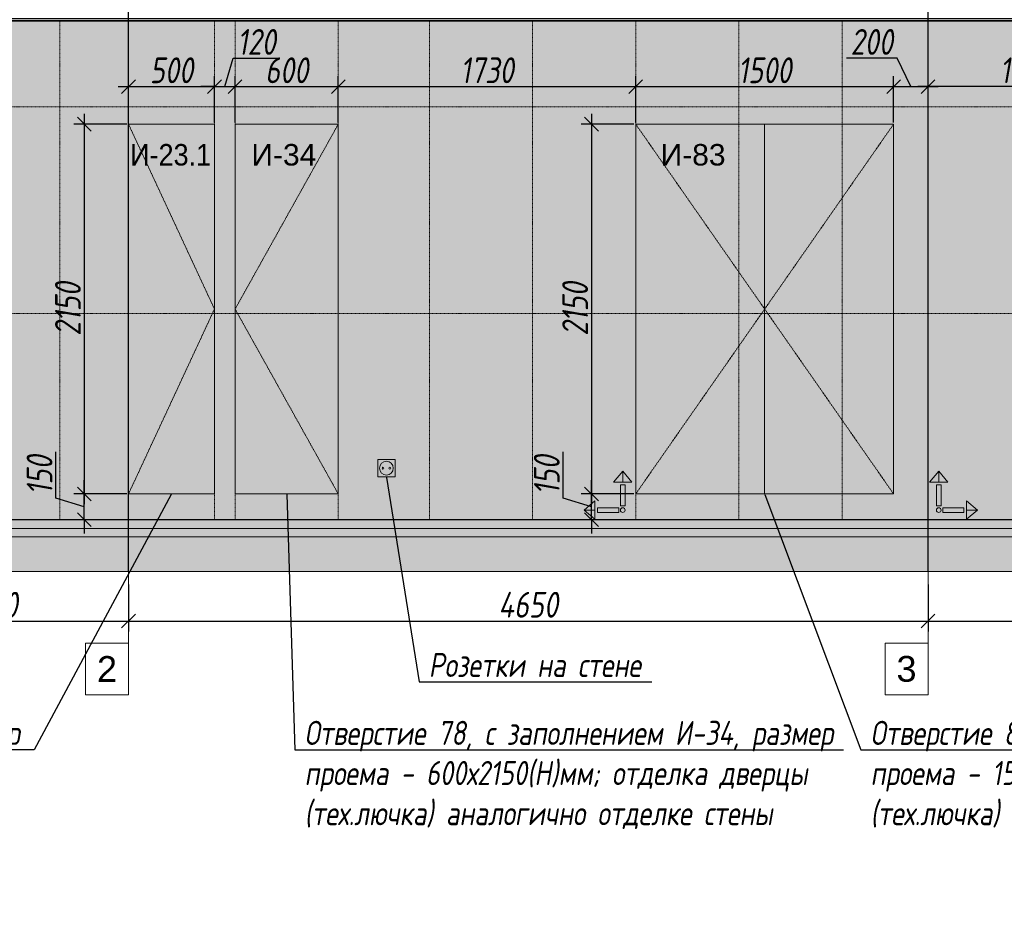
# Model space of a CAD drawing. Header units: millimetres. Extents: x -57162 to 485422, y -209335 to -9481.
# Tile 215 of 256: x 142348 to 148074, y -202075 to -196879. Entities that reach past the tile are written whole.
import ezdxf
from ezdxf import colors
from ezdxf.entities.mleader import LeaderData, LeaderLine
from ezdxf.math import Vec2, Vec3

# ---------------------------------------------------------------- set-up
doc = ezdxf.new("R2010")
doc.units = ezdxf.units.MM
doc.linetypes.add('( Hidden )', pattern=[0.375, 0.25, -0.125])
doc.linetypes.add('DASHDOT', pattern=[25.4, 12.7, -6.35, 0, -6.35])
doc.layers.get('Defpoints').update_dxf_attribs({"color": 31})
for name, color, linetype, lineweight in [('A-DETL-GENF', 7, 'Continuous', 5), ('EOM', 1, 'Continuous', 5), ('meb', 26, 'Continuous', 15)]:
    doc.layers.add(name, color=color, linetype=linetype, lineweight=lineweight)
for name, color, linetype, lineweight, true_color in [('dim_per', 7, 'Continuous', 9, 0x1c3800), ('dim_razv', 7, 'DASHDOT', 9, 0x183018), ('pol', 7, 'Continuous', 15, 0x55666d)]:
    doc.layers.add(name, color=color, linetype=linetype, lineweight=lineweight, true_color=true_color)
doc.styles.add('fl_iso paper', font='isocpeur.ttf', dxfattribs={"width": 0.8, "oblique": 10})
doc.styles.get("Standard").update_dxf_attribs({"font": 'arial.ttf'})
doc.dimstyles.new('In tre 1_50', dxfattribs={"dimtxt": 150, "dimasz": 80, "dimexe": 60, "dimexo": 10, "dimgap": 20, "dimtad": 1, "dimdec": 0, "dimrnd": 5, "dimzin": 0, "dimdsep": 46, "dimtxsty": 'fl_iso paper', "dimblk": 'OBLIQUE', "dimcen": 0, "dimdle": 60, "dimadec": 0, "dimazin": 0, "dimtfac": 1, "dimtdec": 0, "dimtofl": 0, "dimtmove": 1, "dimatfit": 1, "dimfxl": 40, "dimtolj": 1, "dimtzin": 0, "dimarcsym": 1})

# ---------------------------------------------------------------- blocks, each defined once
blk = doc.blocks.new('_Oblique')
at = {"color": 0, "linetype": 'ByBlock', "lineweight": -2}
blk.add_line((-0.5, -0.5), (0.5, 0.5), dxfattribs=at)
blk = doc.blocks.new('*D836')
at = {"layer": 'Defpoints', "color": 0, "linetype": 'ByBlock', "transparency": 16777216}
for p in [(141380.4, -200152.1), (142980.4, -200152.1), (142980.4, -200375.5)]:
    blk.add_point(p, dxfattribs=at)
at = {"layer": 'dim_razv', "color": 0, "linetype": 'ByBlock', "lineweight": -2, "transparency": 16777216}
for p, q in [((141380.4, -200162.1), (141380.4, -200435.5)), ((142980.4, -200162.1), (142980.4, -200435.5)), ((141320.4, -200375.5), (143040.4, -200375.5))]:
    blk.add_line(p, q, dxfattribs=at)
at = {"layer": 'dim_razv', "color": 0, "linetype": 'ByBlock', "lineweight": -2, "transparency": 16777216, "xscale": 80, "yscale": 80, "zscale": 80, "rotation": 180}
blk.add_blockref('_Oblique', (141380.4, -200375.5), dxfattribs=at)
at = {"layer": 'dim_razv', "color": 0, "linetype": 'ByBlock', "lineweight": -2, "transparency": 16777216, "xscale": 80, "yscale": 80, "zscale": 80}
blk.add_blockref('_Oblique', (142980.4, -200375.5), dxfattribs=at)
at = {"layer": 'dim_razv', "color": 0, "linetype": 'ByBlock', "transparency": 16777216, "insert": (142180.4, -200280.5), "char_height": 150, "attachment_point": 5, "style": 'fl_iso paper'}
blk.add_mtext('\\A1;1600', dxfattribs=at)
blk = doc.blocks.new('*D972')
at = {"layer": 'Defpoints', "color": 0, "linetype": 'ByBlock', "transparency": 16777216}
for p in [(142980.4, -200152.1), (147630.4, -200152.1), (147630.4, -200375.5)]:
    blk.add_point(p, dxfattribs=at)
at = {"layer": 'dim_razv', "color": 0, "linetype": 'ByBlock', "lineweight": -2, "transparency": 16777216}
for p, q in [((142980.4, -200162.1), (142980.4, -200435.5)), ((147630.4, -200162.1), (147630.4, -200435.5)), ((142920.4, -200375.5), (147690.4, -200375.5))]:
    blk.add_line(p, q, dxfattribs=at)
at = {"layer": 'dim_razv', "color": 0, "linetype": 'ByBlock', "lineweight": -2, "transparency": 16777216, "xscale": 80, "yscale": 80, "zscale": 80, "rotation": 180}
blk.add_blockref('_Oblique', (142980.4, -200375.5), dxfattribs=at)
at = {"layer": 'dim_razv', "color": 0, "linetype": 'ByBlock', "lineweight": -2, "transparency": 16777216, "xscale": 80, "yscale": 80, "zscale": 80}
blk.add_blockref('_Oblique', (147630.4, -200375.5), dxfattribs=at)
at = {"layer": 'dim_razv', "color": 0, "linetype": 'ByBlock', "transparency": 16777216, "insert": (145305.4, -200280.5), "char_height": 150, "attachment_point": 5, "style": 'fl_iso paper'}
blk.add_mtext('\\A1;4650', dxfattribs=at)
blk = doc.blocks.new('*D973')
at = {"layer": 'Defpoints', "color": 0, "linetype": 'ByBlock', "transparency": 16777216}
for p in [(147630.4, -200152.1), (151580.4, -200152.1), (151580.4, -200375.5)]:
    blk.add_point(p, dxfattribs=at)
at = {"layer": 'dim_razv', "color": 0, "linetype": 'ByBlock', "lineweight": -2, "transparency": 16777216}
for p, q in [((147630.4, -200162.1), (147630.4, -200435.5)), ((151580.4, -200162.1), (151580.4, -200435.5)), ((147570.4, -200375.5), (151640.4, -200375.5))]:
    blk.add_line(p, q, dxfattribs=at)
at = {"layer": 'dim_razv', "color": 0, "linetype": 'ByBlock', "lineweight": -2, "transparency": 16777216, "xscale": 80, "yscale": 80, "zscale": 80, "rotation": 180}
blk.add_blockref('_Oblique', (147630.4, -200375.5), dxfattribs=at)
at = {"layer": 'dim_razv', "color": 0, "linetype": 'ByBlock', "lineweight": -2, "transparency": 16777216, "xscale": 80, "yscale": 80, "zscale": 80}
blk.add_blockref('_Oblique', (151580.4, -200375.5), dxfattribs=at)
at = {"layer": 'dim_razv', "color": 0, "linetype": 'ByBlock', "transparency": 16777216, "insert": (149605.4, -200280.5), "char_height": 150, "attachment_point": 5, "style": 'fl_iso paper'}
blk.add_mtext('\\A1;3950', dxfattribs=at)
blk = doc.blocks.new('*D986')
at = {"layer": 'Defpoints', "color": 0, "linetype": 'ByBlock', "transparency": 16777216}
for p in [(142980.4, -197486.3), (142723.1, -199636.3), (142980.4, -199636.3)]:
    blk.add_point(p, dxfattribs=at)
at = {"layer": 'dim_razv', "color": 0, "linetype": 'ByBlock', "lineweight": -2, "transparency": 16777216}
for p, q in [((142723.1, -197426.3), (142723.1, -199696.3)), ((142970.4, -197486.3), (142663.1, -197486.3)), ((142970.4, -199636.3), (142663.1, -199636.3))]:
    blk.add_line(p, q, dxfattribs=at)
at = {"layer": 'dim_razv', "color": 0, "linetype": 'ByBlock', "lineweight": -2, "transparency": 16777216, "xscale": 80, "yscale": 80, "zscale": 80}
for p, rotation in [((142723.1, -197486.3), 90), ((142723.1, -199636.3), 270)]:
    blk.add_blockref('_Oblique', p, dxfattribs=dict(at, rotation=rotation))
at = {"layer": 'dim_razv', "color": 0, "linetype": 'ByBlock', "transparency": 16777216, "insert": (142628.1, -198561.3), "char_height": 150, "attachment_point": 5, "rotation": 90, "style": 'fl_iso paper'}
blk.add_mtext('\\A1;2150', dxfattribs=at)
blk = doc.blocks.new('*D987')
at = {"layer": 'Defpoints', "color": 0, "linetype": 'ByBlock', "transparency": 16777216}
for p in [(142723.1, -199636.3), (142980.4, -199636.3), (142980.4, -199786.3)]:
    blk.add_point(p, dxfattribs=at)
at = {"layer": 'dim_razv', "color": 0, "linetype": 'ByBlock', "lineweight": -2, "transparency": 16777216}
for p, q in [((142558.1, -199661.8), (142558.1, -199391.4)), ((142723.1, -199636.3), (142723.1, -199556.3)), ((142723.1, -199711.3), (142558.1, -199661.8)), ((142970.4, -199636.3), (142663.1, -199636.3)), ((142723.1, -199786.3), (142723.1, -199636.3)), ((142970.4, -199786.3), (142663.1, -199786.3)), ((142723.1, -199786.3), (142723.1, -199866.3))]:
    blk.add_line(p, q, dxfattribs=at)
at = {"layer": 'dim_razv', "color": 0, "linetype": 'ByBlock', "lineweight": -2, "transparency": 16777216, "xscale": 80, "yscale": 80, "zscale": 80}
for p, rotation in [((142723.1, -199636.3), 270), ((142723.1, -199786.3), 90)]:
    blk.add_blockref('_Oblique', p, dxfattribs=dict(at, rotation=rotation))
at = {"layer": 'dim_razv', "color": 0, "linetype": 'ByBlock', "transparency": 16777216, "insert": (142463.1, -199526.6), "char_height": 150, "attachment_point": 5, "rotation": 90, "style": 'fl_iso paper'}
blk.add_mtext('\\A1;150', dxfattribs=at)
blk = doc.blocks.new('*D988')
at = {"layer": 'Defpoints', "color": 0, "linetype": 'ByBlock', "transparency": 16777216}
for p in [(143480.4, -197268), (142980.4, -197486.3), (143480.4, -197486.3)]:
    blk.add_point(p, dxfattribs=at)
at = {"layer": 'dim_razv', "color": 0, "linetype": 'ByBlock', "lineweight": -2, "transparency": 16777216}
for p, q in [((142980.4, -197476.3), (142980.4, -197208)), ((143480.4, -197476.3), (143480.4, -197208)), ((142920.4, -197268), (143540.4, -197268))]:
    blk.add_line(p, q, dxfattribs=at)
at = {"layer": 'dim_razv', "color": 0, "linetype": 'ByBlock', "lineweight": -2, "transparency": 16777216, "xscale": 80, "yscale": 80, "zscale": 80, "rotation": 180}
blk.add_blockref('_Oblique', (142980.4, -197268), dxfattribs=at)
at = {"layer": 'dim_razv', "color": 0, "linetype": 'ByBlock', "lineweight": -2, "transparency": 16777216, "xscale": 80, "yscale": 80, "zscale": 80}
blk.add_blockref('_Oblique', (143480.4, -197268), dxfattribs=at)
at = {"layer": 'dim_razv', "color": 0, "linetype": 'ByBlock', "transparency": 16777216, "insert": (143230.4, -197173), "char_height": 150, "attachment_point": 5, "style": 'fl_iso paper'}
blk.add_mtext('\\A1;500', dxfattribs=at)
blk = doc.blocks.new('*D989')
at = {"layer": 'Defpoints', "color": 0, "linetype": 'ByBlock', "transparency": 16777216}
for p in [(143600.4, -197268), (143480.4, -197486.3), (143600.4, -197486.3)]:
    blk.add_point(p, dxfattribs=at)
at = {"layer": 'dim_razv', "color": 0, "linetype": 'ByBlock', "lineweight": -2, "transparency": 16777216}
for p, q in [((143540.4, -197268), (143589.9, -197103)), ((143589.9, -197103), (143860.3, -197103)), ((143480.4, -197476.3), (143480.4, -197208)), ((143600.4, -197476.3), (143600.4, -197208)), ((143480.4, -197268), (143400.4, -197268)), ((143480.4, -197268), (143600.4, -197268)), ((143600.4, -197268), (143680.4, -197268))]:
    blk.add_line(p, q, dxfattribs=at)
at = {"layer": 'dim_razv', "color": 0, "linetype": 'ByBlock', "lineweight": -2, "transparency": 16777216, "xscale": 80, "yscale": 80, "zscale": 80}
blk.add_blockref('_Oblique', (143480.4, -197268), dxfattribs=at)
at = {"layer": 'dim_razv', "color": 0, "linetype": 'ByBlock', "lineweight": -2, "transparency": 16777216, "xscale": 80, "yscale": 80, "zscale": 80, "rotation": 180}
blk.add_blockref('_Oblique', (143600.4, -197268), dxfattribs=at)
at = {"layer": 'dim_razv', "color": 0, "linetype": 'ByBlock', "transparency": 16777216, "insert": (143725.1, -197008), "char_height": 150, "attachment_point": 5, "style": 'fl_iso paper'}
blk.add_mtext('\\A1;120', dxfattribs=at)
blk = doc.blocks.new('*D990')
at = {"layer": 'Defpoints', "color": 0, "linetype": 'ByBlock', "transparency": 16777216}
for p in [(144200.4, -197268), (143600.4, -197486.3), (144200.4, -197486.3)]:
    blk.add_point(p, dxfattribs=at)
at = {"layer": 'dim_razv', "color": 0, "linetype": 'ByBlock', "lineweight": -2, "transparency": 16777216}
for p, q in [((143600.4, -197476.3), (143600.4, -197208)), ((144200.4, -197476.3), (144200.4, -197208)), ((143540.4, -197268), (144260.4, -197268))]:
    blk.add_line(p, q, dxfattribs=at)
at = {"layer": 'dim_razv', "color": 0, "linetype": 'ByBlock', "lineweight": -2, "transparency": 16777216, "xscale": 80, "yscale": 80, "zscale": 80, "rotation": 180}
blk.add_blockref('_Oblique', (143600.4, -197268), dxfattribs=at)
at = {"layer": 'dim_razv', "color": 0, "linetype": 'ByBlock', "lineweight": -2, "transparency": 16777216, "xscale": 80, "yscale": 80, "zscale": 80}
blk.add_blockref('_Oblique', (144200.4, -197268), dxfattribs=at)
at = {"layer": 'dim_razv', "color": 0, "linetype": 'ByBlock', "transparency": 16777216, "insert": (143900.4, -197173), "char_height": 150, "attachment_point": 5, "style": 'fl_iso paper'}
blk.add_mtext('\\A1;600', dxfattribs=at)
blk = doc.blocks.new('*D991')
at = {"layer": 'Defpoints', "color": 0, "linetype": 'ByBlock', "transparency": 16777216}
for p in [(145930.4, -197268), (144200.4, -197486.3), (145930.4, -197486.3)]:
    blk.add_point(p, dxfattribs=at)
at = {"layer": 'dim_razv', "color": 0, "linetype": 'ByBlock', "lineweight": -2, "transparency": 16777216}
for p, q in [((144200.4, -197476.3), (144200.4, -197208)), ((145930.4, -197476.3), (145930.4, -197208)), ((144140.4, -197268), (145990.4, -197268))]:
    blk.add_line(p, q, dxfattribs=at)
at = {"layer": 'dim_razv', "color": 0, "linetype": 'ByBlock', "lineweight": -2, "transparency": 16777216, "xscale": 80, "yscale": 80, "zscale": 80, "rotation": 180}
blk.add_blockref('_Oblique', (144200.4, -197268), dxfattribs=at)
at = {"layer": 'dim_razv', "color": 0, "linetype": 'ByBlock', "lineweight": -2, "transparency": 16777216, "xscale": 80, "yscale": 80, "zscale": 80}
blk.add_blockref('_Oblique', (145930.4, -197268), dxfattribs=at)
at = {"layer": 'dim_razv', "color": 0, "linetype": 'ByBlock', "transparency": 16777216, "insert": (145065.4, -197173), "char_height": 150, "attachment_point": 5, "style": 'fl_iso paper'}
blk.add_mtext('\\A1;1730', dxfattribs=at)
blk = doc.blocks.new('*D992')
at = {"layer": 'Defpoints', "color": 0, "linetype": 'ByBlock', "transparency": 16777216}
for p in [(147430.4, -197268), (145930.4, -197486.3), (147430.4, -197486.3)]:
    blk.add_point(p, dxfattribs=at)
at = {"layer": 'dim_razv', "color": 0, "linetype": 'ByBlock', "lineweight": -2, "transparency": 16777216}
for p, q in [((145930.4, -197476.3), (145930.4, -197208)), ((147430.4, -197476.3), (147430.4, -197208)), ((145870.4, -197268), (147490.4, -197268))]:
    blk.add_line(p, q, dxfattribs=at)
at = {"layer": 'dim_razv', "color": 0, "linetype": 'ByBlock', "lineweight": -2, "transparency": 16777216, "xscale": 80, "yscale": 80, "zscale": 80, "rotation": 180}
blk.add_blockref('_Oblique', (145930.4, -197268), dxfattribs=at)
at = {"layer": 'dim_razv', "color": 0, "linetype": 'ByBlock', "lineweight": -2, "transparency": 16777216, "xscale": 80, "yscale": 80, "zscale": 80}
blk.add_blockref('_Oblique', (147430.4, -197268), dxfattribs=at)
at = {"layer": 'dim_razv', "color": 0, "linetype": 'ByBlock', "transparency": 16777216, "insert": (146680.4, -197173), "char_height": 150, "attachment_point": 5, "style": 'fl_iso paper'}
blk.add_mtext('\\A1;1500', dxfattribs=at)
blk = doc.blocks.new('*D993')
at = {"layer": 'Defpoints', "color": 0, "linetype": 'ByBlock', "transparency": 16777216}
for p in [(147630.4, -197268), (147430.4, -197486.3), (147630.4, -197486.3)]:
    blk.add_point(p, dxfattribs=at)
at = {"layer": 'dim_razv', "color": 0, "linetype": 'ByBlock', "lineweight": -2, "transparency": 16777216}
for p, q in [((147450.6, -197103), (147156.2, -197103)), ((147530.4, -197268), (147450.6, -197103)), ((147430.4, -197476.3), (147430.4, -197208)), ((147630.4, -197476.3), (147630.4, -197208)), ((147370.4, -197268), (147690.4, -197268))]:
    blk.add_line(p, q, dxfattribs=at)
at = {"layer": 'dim_razv', "color": 0, "linetype": 'ByBlock', "lineweight": -2, "transparency": 16777216, "xscale": 80, "yscale": 80, "zscale": 80, "rotation": 180}
blk.add_blockref('_Oblique', (147430.4, -197268), dxfattribs=at)
at = {"layer": 'dim_razv', "color": 0, "linetype": 'ByBlock', "lineweight": -2, "transparency": 16777216, "xscale": 80, "yscale": 80, "zscale": 80}
blk.add_blockref('_Oblique', (147630.4, -197268), dxfattribs=at)
at = {"layer": 'dim_razv', "color": 0, "linetype": 'ByBlock', "transparency": 16777216, "insert": (147303.4, -197008), "char_height": 150, "attachment_point": 5, "style": 'fl_iso paper'}
blk.add_mtext('\\A1;200', dxfattribs=at)
blk = doc.blocks.new('*D994')
at = {"layer": 'Defpoints', "color": 0, "linetype": 'ByBlock', "transparency": 16777216}
for p in [(145930.4, -197486.3), (145673.1, -199636.3), (145930.4, -199636.3)]:
    blk.add_point(p, dxfattribs=at)
at = {"layer": 'dim_razv', "color": 0, "linetype": 'ByBlock', "lineweight": -2, "transparency": 16777216}
for p, q in [((145673.1, -197426.3), (145673.1, -199696.3)), ((145920.4, -197486.3), (145613.1, -197486.3)), ((145920.4, -199636.3), (145613.1, -199636.3))]:
    blk.add_line(p, q, dxfattribs=at)
at = {"layer": 'dim_razv', "color": 0, "linetype": 'ByBlock', "lineweight": -2, "transparency": 16777216, "xscale": 80, "yscale": 80, "zscale": 80}
for p, rotation in [((145673.1, -197486.3), 90), ((145673.1, -199636.3), 270)]:
    blk.add_blockref('_Oblique', p, dxfattribs=dict(at, rotation=rotation))
at = {"layer": 'dim_razv', "color": 0, "linetype": 'ByBlock', "transparency": 16777216, "insert": (145578.1, -198561.3), "char_height": 150, "attachment_point": 5, "rotation": 90, "style": 'fl_iso paper'}
blk.add_mtext('\\A1;2150', dxfattribs=at)
blk = doc.blocks.new('*D995')
at = {"layer": 'Defpoints', "color": 0, "linetype": 'ByBlock', "transparency": 16777216}
for p in [(145673.1, -199636.3), (145930.4, -199636.3), (145930.4, -199786.3)]:
    blk.add_point(p, dxfattribs=at)
at = {"layer": 'dim_razv', "color": 0, "linetype": 'ByBlock', "lineweight": -2, "transparency": 16777216}
for p, q in [((145508.1, -199661.8), (145508.1, -199391.4)), ((145673.1, -199636.3), (145673.1, -199556.3)), ((145673.1, -199711.3), (145508.1, -199661.8)), ((145920.4, -199636.3), (145613.1, -199636.3)), ((145673.1, -199786.3), (145673.1, -199636.3)), ((145920.4, -199786.3), (145613.1, -199786.3)), ((145673.1, -199786.3), (145673.1, -199866.3))]:
    blk.add_line(p, q, dxfattribs=at)
at = {"layer": 'dim_razv', "color": 0, "linetype": 'ByBlock', "lineweight": -2, "transparency": 16777216, "xscale": 80, "yscale": 80, "zscale": 80}
for p, rotation in [((145673.1, -199636.3), 270), ((145673.1, -199786.3), 90)]:
    blk.add_blockref('_Oblique', p, dxfattribs=dict(at, rotation=rotation))
at = {"layer": 'dim_razv', "color": 0, "linetype": 'ByBlock', "transparency": 16777216, "insert": (145413.1, -199526.6), "char_height": 150, "attachment_point": 5, "rotation": 90, "style": 'fl_iso paper'}
blk.add_mtext('\\A1;150', dxfattribs=at)
blk = doc.blocks.new('*D1001')
at = {"layer": 'Defpoints', "color": 0, "linetype": 'ByBlock', "transparency": 16777216}
for p in [(147630.4, -197268), (147630.4, -197476.3), (148750.4, -197506.3)]:
    blk.add_point(p, dxfattribs=at)
at = {"layer": 'dim_razv', "color": 0, "linetype": 'ByBlock', "lineweight": -2, "transparency": 16777216}
for p, q in [((147630.4, -197466.3), (147630.4, -197208)), ((148750.4, -197496.3), (148750.4, -197208)), ((148810.4, -197268), (147570.4, -197268))]:
    blk.add_line(p, q, dxfattribs=at)
at = {"layer": 'dim_razv', "color": 0, "linetype": 'ByBlock', "lineweight": -2, "transparency": 16777216, "xscale": 80, "yscale": 80, "zscale": 80, "rotation": 180}
blk.add_blockref('_Oblique', (147630.4, -197268), dxfattribs=at)
at = {"layer": 'dim_razv', "color": 0, "linetype": 'ByBlock', "lineweight": -2, "transparency": 16777216, "xscale": 80, "yscale": 80, "zscale": 80}
blk.add_blockref('_Oblique', (148750.4, -197268), dxfattribs=at)
at = {"layer": 'dim_razv', "color": 0, "linetype": 'ByBlock', "transparency": 16777216, "insert": (148190.4, -197173), "char_height": 150, "attachment_point": 5, "style": 'fl_iso paper'}
blk.add_mtext('\\A1;1120', dxfattribs=at)
blk = doc.blocks.new('1')
at = {"layer": 'pol', "linetype": 'ByBlock'}
h = blk.add_hatch(color=1, dxfattribs=at)
h.paths.add_polyline_path([(35776.4, 73135.4), (35803.1, 73135.4), (35803.1, 73259), (35776.4, 73259)])
h.paths.add_polyline_path([(35789.8, 73274.6), (35843.2, 73274.6), (35789.8, 73338.2)])
h.paths.add_polyline_path([(35789.8, 73274.6), (35736.3, 73274.6), (35789.8, 73338.2)])
edge = h.paths.add_edge_path()
edge.add_arc((35789.8, 73110.5), 13.4, 0, 360)
h = blk.add_hatch(color=1, dxfattribs=at)
h.paths.add_polyline_path([(35813.3, 73097.1), (35813.3, 73123.9), (35936.9, 73123.9), (35936.9, 73097.1)])
h.paths.add_polyline_path([(35952.5, 73110.5), (35952.5, 73164), (36016.1, 73110.5)])
h.paths.add_polyline_path([(35952.5, 73110.5), (35952.5, 73057), (36016.1, 73110.5)])
at = {"layer": 'pol', "color": 1, "linetype": 'ByBlock'}
for points in [[(35789.8, 73274.6), (35736.3, 73274.6), (35789.8, 73338.2), (35789.8, 73274.6)], [(35789.8, 73274.6), (35843.2, 73274.6), (35789.8, 73338.2), (35789.8, 73274.6)], [(35952.5, 73110.5), (35952.5, 73164), (36016.1, 73110.5), (35952.5, 73110.5)], [(35952.5, 73110.5), (35952.5, 73057), (36016.1, 73110.5), (35952.5, 73110.5)]]:
    blk.add_lwpolyline(points, dxfattribs=at)
for points in [[(35776.4, 73135.4), (35803.1, 73135.4), (35803.1, 73259), (35776.4, 73259)], [(35813.3, 73097.1), (35813.3, 73123.9), (35936.9, 73123.9), (35936.9, 73097.1)]]:
    blk.add_lwpolyline(points, close=True, dxfattribs=at)
blk.add_circle((35789.8, 73110.5), 13.4, dxfattribs=at)

msp = doc.modelspace()

# ---------------------------------------------------------------- hatches: boundary and pattern name
at = {"layer": 'A-DETL-GENF'}
h = msp.add_hatch(dxfattribs=at)
h.set_pattern_fill('AR-CONC', color=256, style=0)
h.set_pattern_definition([(50, (20622.32, -207627.55), (182.18467, -15.93909), [19.05, -209.55]), (355, (20622.32, -207627.55), (-35.24342, 191.05685), [15.24, -167.64058]), (100.45144, (20637.5, -207628.88), (146.94125, 175.11775), [16.19, -178.09024]), (46.1842, (20622.32, -207576.75), (271.07904, -42.04233), [28.575, -314.325]), (96.63556, (20644.9, -207580.25), (237.40413, 247.42612), [24.28502, -267.1356]), (351.18415, (20622.32, -207576.75), (237.40413, 247.42612), [22.85997, -251.45973]), (21, (20647.72, -207589.45), (151.61439, -102.2652), [19.05, -209.55]), (326, (20647.72, -207589.45), (61.80203, 184.18797), [15.24, -167.64]), (71.45144, (20660.35, -207597.97), (213.41642, 81.92277), [16.19, -178.08994]), (37.5, (20622.32, -207627.55), (3.088603, 84.55504), [0, -165.608, 0, -170.18, 0, -168.275]), (7.5, (20622.32, -207627.55), (66.819663, 100.180575), [0, -97.028, 0, -161.798, 0, -64.135]), (327.5, (20565.677, -207627.55), (135.590595, -5.728744), [0, -63.5, 0, -198.12, 0, -262.89]), (317.5, (20540.28, -207627.55), (148.12918, 25.42649), [0, -82.55, 0, -131.572, 0, -186.69])])
h.paths.add_polyline_path([(140696.5, -199836.3), (195819.3, -199836.3), (195819.3, -199786.3), (140696.5, -199786.3)])
h = msp.add_hatch(dxfattribs=at)
h.set_pattern_fill('ANSI35', color=256, scale=10, style=0)
h.set_pattern_definition([(45, (20622.32, -207627.55), (-44.90128, 44.90128), []), (45, (20667.22, -207627.55), (-44.90128, 44.90128), [79.375, -15.875, 0, -15.875])])
h.paths.add_polyline_path([(195819.3, -199886.3), (140696.5, -199886.3), (140696.5, -199836.3), (195819.3, -199836.3)])
h = msp.add_hatch(dxfattribs=at)
h.set_pattern_fill('ANSI35', color=256, scale=20, style=0)
h.set_pattern_definition([(45, (20622.32, -207627.55), (-89.80256, 89.80256), []), (45, (20712.12, -207627.55), (-89.80256, 89.80256), [158.75, -31.75, 0, -31.75])])
h.paths.add_polyline_path([(140696.5, -200086.3), (195819.3, -200086.3), (195819.3, -199886.3), (140696.5, -199886.3)])
at = {"layer": 'dim_razv', "true_color": 0xffffff, "transparency": 33554687}
h = msp.add_hatch(dxfattribs=at)
h.set_pattern_fill('AR-SAND', scale=3, angle=315)
h.paths.add_polyline_path([(141380.4, -196886.3), (195380.4, -196886.3), (195380.4, -199786.3), (141380.4, -199786.3)])
h.paths.add_polyline_path([(178230.4, -197506.3), (179640.4, -197506.3), (179640.4, -199786.3), (178230.4, -199786.3)], flags=16)
h.paths.add_polyline_path([(171630.4, -197506.3), (172680.4, -197506.3), (172680.4, -199786.3), (171630.4, -199786.3)], flags=16)
h.paths.add_polyline_path([(174030.4, -199786.3), (174030.4, -197486.3), (175630.4, -197486.3), (175630.4, -199786.3)], flags=17)
h.paths.add_polyline_path([(160750.4, -197506.3), (162710.4, -197506.3), (162710.4, -199786.3), (160750.4, -199786.3)], flags=16)
h.paths.add_polyline_path([(151700.4, -197506.3), (153110.4, -197506.3), (153110.4, -199786.3), (151700.4, -199786.3)], flags=16)
h.paths.add_polyline_path([(150160.4, -197506.3), (148750.4, -197506.3), (148750.4, -199786.3), (150160.4, -199786.3)], flags=16)

# ---------------------------------------------------------------- linework, layer by layer
at = {"lineweight": 30}
for points in [[(142980.4, -200086.3), (142980.4, -194436.3)], [(147630.4, -200086.3), (147630.4, -194436.3)]]:
    msp.add_lwpolyline(points, dxfattribs=at)
at = {"linetype": 'ByBlock'}
for points in [[(195380.4, -196886.3), (141380.4, -196886.3), (141380.4, -196871.3), (195380.4, -196871.3)], [(141380.4, -196886.3), (195380.4, -196886.3), (195380.4, -199786.3), (141380.4, -199786.3)]]:
    msp.add_lwpolyline(points, close=True, dxfattribs=at)
at = {"lineweight": 13}
for points in [[(142980.4, -199636.3), (143480.4, -199636.3), (143480.4, -197486.3), (142980.4, -197486.3)], [(143600.4, -199636.3), (144200.4, -199636.3), (144200.4, -197486.3), (143600.4, -197486.3)], [(145930.4, -199636.3), (147430.4, -199636.3), (147430.4, -197486.3), (145930.4, -197486.3)], [(140696.5, -199836.3), (195819.3, -199836.3), (195819.3, -199786.3), (140696.5, -199786.3)], [(195819.3, -199886.3), (140696.5, -199886.3), (140696.5, -199836.3), (195819.3, -199836.3)], [(140696.5, -200086.3), (195819.3, -200086.3), (195819.3, -199886.3), (140696.5, -199886.3)]]:
    msp.add_lwpolyline(points, close=True, dxfattribs=at)
at = {"color": 253, "linetype": '( Hidden )', "lineweight": 13, "ltscale": 15}
for points in [[(142980.4, -197486.3), (143480.4, -198561.3), (142980.4, -199636.3)], [(144200.4, -197486.3), (143600.4, -198561.3), (144200.4, -199636.3)], [(145930.4, -197486.3), (146680.4, -198561.3), (145930.4, -199636.3)], [(147430.4, -197486.3), (146680.4, -198561.3), (147430.4, -199636.3)]]:
    msp.add_lwpolyline(points, dxfattribs=at)
at = {"lineweight": 13}
msp.add_lwpolyline([(146680.4, -197486.3), (146680.4, -199636.3)], dxfattribs=at)
at = {"layer": 'dim_razv', "color": 253, "ltscale": 0.3, "transparency": 33554687}
for points in [[(142580.4, -199786.3), (142580.4, -196886.3)], [(143480.4, -199786.3), (143480.4, -196886.3)], [(143600.4, -199786.3), (143600.4, -196886.3)], [(144200.4, -199786.3), (144200.4, -196886.3)], [(144730.4, -199786.3), (144730.4, -196886.3)], [(145330.4, -199786.3), (145330.4, -196886.3)], [(145930.4, -199786.3), (145930.4, -196886.3)], [(146530.4, -199786.3), (146530.4, -196886.3)], [(147130.4, -199786.3), (147130.4, -196886.3)], [(141380.4, -197386.3), (195380.4, -197386.3)], [(141380.4, -198586.3), (148750.4, -198586.3)]]:
    msp.add_lwpolyline(points, dxfattribs=at)
at = {"layer": 'EOM', "color": 252, "linetype": 'ByBlock'}
msp.add_lwpolyline([(144530.4, -199536.3), (144430.4, -199536.3), (144430.4, -199436.3), (144530.4, -199436.3)], close=True, dxfattribs=at)
for centre, radius in [((144480.4, -199486.3), 40), ((144460.4, -199486.3), 5), ((144500.4, -199486.3), 5)]:
    msp.add_circle(centre, radius, dxfattribs=at)
at = {"layer": 'meb', "color": 10}
for points in [[(142980.4, -199500), (142980.4, -200804.2)], [(147630.4, -199500), (147630.4, -200804.2)]]:
    msp.add_lwpolyline(points, dxfattribs=at)
for points in [[(142730.4, -200804.2), (142980.4, -200804.2), (142980.4, -200504.2), (142730.4, -200504.2)], [(147380.4, -200804.2), (147630.4, -200804.2), (147630.4, -200504.2), (147380.4, -200504.2)]]:
    msp.add_lwpolyline(points, close=True, dxfattribs=at)

# ---------------------------------------------------------------- block references
at = {"linetype": 'ByBlock', "yscale": 0.9938708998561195, "zscale": 0.9938708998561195}
for p, xscale in [((181425.3, -272392.7), -0.9938708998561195), ((112122.6, -272392.7), 0.9938708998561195)]:
    msp.add_blockref('1', p, dxfattribs=dict(at, xscale=xscale))

# ---------------------------------------------------------------- texts
at = {"color": 0, "linetype": 'ByBlock', "char_height": 125, "attachment_point": 5}
for s, insert in [('{\\W0.9;И-23.1}', (143225.4, -197665.1)), ('И-34', (143884, -197665.1)), ('И-83', (146264.1, -197665.1))]:
    msp.add_mtext_dynamic_manual_height_columns(s, width=726.14, gutter_width=12.5, heights=[0], dxfattribs=dict(at, insert=insert))
at = {"layer": 'meb', "color": 10, "char_height": 150, "attachment_point": 5}
for s, insert in [('2', (142855.4, -200654.2)), ('3', (147505.4, -200654.2))]:
    msp.add_mtext_dynamic_manual_height_columns(s, width=165.776, gutter_width=12.5, heights=[0], dxfattribs=dict(at, insert=insert))

# ---------------------------------------------------------------- dimensions: what is measured, and where the dimension line sits
at = {"layer": 'dim_razv', "linetype": 'ByBlock'}
for base, p1, p2, picture, middle in [((143600.4, -197268), (143480.4, -197486.3), (143600.4, -197486.3), '*D989', (143609.9, -197008)), ((143480.4, -197268), (142980.4, -197486.3), (143480.4, -197486.3), '*D988', (143230.4, -197173)), ((144200.4, -197268), (143600.4, -197486.3), (144200.4, -197486.3), '*D990', (143900.4, -197173)), ((145930.4, -197268), (144200.4, -197486.3), (145930.4, -197486.3), '*D991', (145065.4, -197173)), ((147430.4, -197268), (145930.4, -197486.3), (147430.4, -197486.3), '*D992', (146680.4, -197173)), ((142980.4, -200375.5), (141380.4, -200152.1), (142980.4, -200152.1), '*D836', (142180.4, -200280.5)), ((147630.4, -200375.5), (142980.4, -200152.1), (147630.4, -200152.1), '*D972', (145305.4, -200280.5)), ((151580.4, -200375.5), (147630.4, -200152.1), (151580.4, -200152.1), '*D973', (149605.4, -200280.5))]:
    dim = msp.add_linear_dim(base=base, p1=p1, p2=p2, dimstyle='In tre 1_50', dxfattribs=at)
    dim.commit()
    dim.dimension.update_dxf_attribs({"geometry": picture, "text_midpoint": middle})
dim = msp.add_linear_dim(base=(147630.4, -197268), p1=(147430.4, -197486.3), p2=(147630.4, -197486.3), dimstyle='In tre 1_50', dxfattribs=at)
dim.commit()
dim.dimension.update_dxf_attribs({"geometry": '*D993', "text_midpoint": (147430.6, -197103), "dimtype": 160})
for base, p1, p2, angle, picture, middle in [((147630.4, -197268), (148750.4, -197506.3), (147630.4, -197476.3), 180, '*D1001', (148190.4, -197173)), ((142723.1, -199636.3), (142980.4, -197486.3), (142980.4, -199636.3), 90, '*D986', (142628.1, -198561.3)), ((145673.1, -199636.3), (145930.4, -197486.3), (145930.4, -199636.3), 90, '*D994', (145578.1, -198561.3)), ((142723.1, -199636.3), (142980.4, -199786.3), (142980.4, -199636.3), 90, '*D987', (142463.1, -199641.8)), ((145673.1, -199636.3), (145930.4, -199786.3), (145930.4, -199636.3), 90, '*D995', (145413.1, -199641.8))]:
    dim = msp.add_linear_dim(base=base, p1=p1, p2=p2, angle=angle, dimstyle='In tre 1_50', dxfattribs=at)
    dim.commit()
    dim.dimension.update_dxf_attribs({"geometry": picture, "text_midpoint": middle})

# ---------------------------------------------------------------- leaders
at = {"layer": 'dim_per', "linetype": 'ByBlock'}
ml = msp.add_multileader_mtext('Standard', dxfattribs=at)
ml.set_content('Розетки на стене', color=256, style='fl_iso paper')
ml.set_leader_properties()
ml.build(insert=Vec2(0, 0))
ml.multileader.update_dxf_attribs({"text_left_attachment_type": 6, "text_right_attachment_type": 6, "dogleg_length": 252.8})
ctx = ml.context
ctx.base_point, ctx.char_height, ctx.plane_origin = Vec3(144724.2, -200728.7), 140, Vec3(150643.6, -209359.6)
ctx.left_attachment, ctx.right_attachment = 6, 6
notes = []
notes.append((ctx, [(1, (1, 1, 0), (144670.6, -200728.7), (1, 0), 53.6, [(0, [(144480.4, -199536.3)], 0, [])])]))
ctx.mtext.insert, ctx.mtext.width, ctx.mtext.flow_direction = Vec3(144726.2, -200560.7), 2183.265, 5
ml = msp.add_multileader_mtext('Standard', dxfattribs=at)
ml.set_content('Отверстие 77, с заполнением И-23, размер проема - 500х2150(Н)мм; отделка дверцы (тех.лючка) аналогично отделке стены', color=256, style='fl_iso paper')
ml.set_leader_properties()
ml.build(insert=Vec2(0, 0))
ml.multileader.update_dxf_attribs({"text_left_attachment_type": 6, "text_right_attachment_type": 6, "dogleg_length": 252.8})
ctx = ml.context
ctx.base_point, ctx.char_height, ctx.plane_origin = Vec3(139284.8, -201123.7), 140, Vec3(144133.4, -203456.1)
ctx.left_attachment, ctx.right_attachment = 6, 6
notes.append((ctx, [(0, (1, 1, 0), (142432, -201123.7), (-1, 0), 53.6, [(0, [(143230.4, -199636.3)], 0, [])])]))
ctx.mtext.insert, ctx.mtext.width, ctx.mtext.flow_direction = Vec3(139286.8, -200955.7), 3104.598, 5
ml = msp.add_multileader_mtext('Standard', dxfattribs=at)
ml.set_content('Отверстие 78, с заполнением И-34, размер проема - 600х2150(Н)мм; отделка дверцы (тех.лючка) аналогично отделке стены', color=256, style='fl_iso paper')
ml.set_leader_properties()
ml.build(insert=Vec2(0, 0))
ml.multileader.update_dxf_attribs({"text_left_attachment_type": 6, "text_right_attachment_type": 6, "dogleg_length": 252.8})
ctx = ml.context
ctx.base_point, ctx.char_height, ctx.plane_origin = Vec3(144002.1, -201123.7), 140, Vec3(148850.6, -203456.1)
ctx.left_attachment, ctx.right_attachment = 6, 6
notes.append((ctx, [(1, (1, 1, 0), (143948.5, -201123.7), (1, 0), 53.6, [(0, [(143900.4, -199636.3)], 0, [])])]))
ctx.mtext.insert, ctx.mtext.width, ctx.mtext.flow_direction = Vec3(144004.1, -200955.7), 3104.598, 5
ml = msp.add_multileader_mtext('Standard', dxfattribs=at)
ml.set_content('Отверстие 84, с заполнением И-83, размер проема - 1500х2150(Н)мм; отделка дверцы (тех.лючка) аналогично отделке стены', color=256, style='fl_iso paper')
ml.set_leader_properties()
ml.build(insert=Vec2(0, 0))
ml.multileader.update_dxf_attribs({"text_left_attachment_type": 6, "text_right_attachment_type": 6, "dogleg_length": 252.8})
ctx = ml.context
ctx.base_point, ctx.char_height, ctx.plane_origin = Vec3(147293.8, -201123.7), 140, Vec3(152142.4, -203456.1)
ctx.left_attachment, ctx.right_attachment = 6, 6
notes.append((ctx, [(1, (1, 1, 0), (147240.2, -201123.7), (1, 0), 53.6, [(0, [(146680.4, -199636.3)], 0, [])])]))
ctx.mtext.insert, ctx.mtext.width, ctx.mtext.flow_direction = Vec3(147295.8, -200955.7), 3104.598, 5
for ctx, leaders in notes:
    for number, flags, end, landing, length, lines in leaders:
        leader = LeaderData()
        leader.index, (leader.has_last_leader_line, leader.has_dogleg_vector, leader.attachment_direction) = number, flags
        leader.last_leader_point, leader.dogleg_vector, leader.dogleg_length = Vec3(end), Vec3(landing), length
        for number, points, colour, breaks in lines:
            line = LeaderLine()
            line.index, line.vertices, line.color, line.breaks = number, Vec3.list(points), colors.encode_raw_color(colour), breaks
            leader.lines.append(line)
        ctx.leaders.append(leader)

doc.saveas('drawing.dxf')
